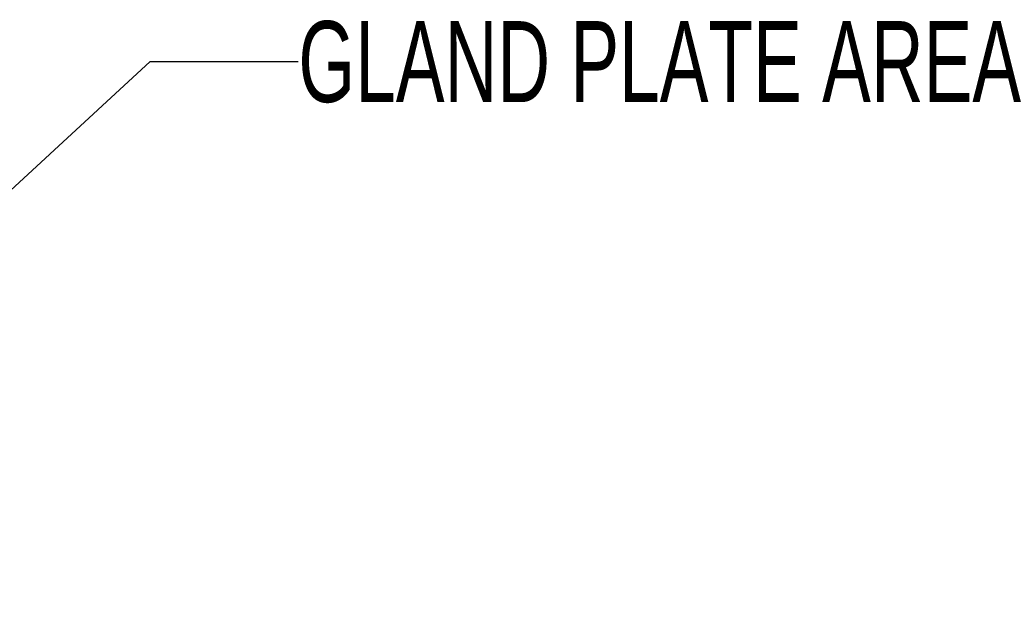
# Paper-space layout 'SUBMITTAL_E3H_2_2' of a CAD drawing. Header units: millimetres. Extents: x 0 to 841, y 0 to 594.
# Tile 17 of 58: x 461 to 503, y 141 to 167. Entities that reach past the tile are written whole.
import ezdxf

# ---------------------------------------------------------------- set-up
doc = ezdxf.new("R2010")
doc.units = ezdxf.units.MM
doc.header["$LTSCALE"] = 46.255
doc.layers.get('0').update_dxf_attribs({"linetype": 'CONTINUOUS'})
doc.styles.get("Standard").update_dxf_attribs({"font": 'txt', "width": 0.725})
doc.dimstyles.get("Standard").update_dxf_attribs({"dimtxt": 3.5, "dimasz": 4.8, "dimexe": 3.2, "dimexo": 1.6, "dimtad": 0, "dimtih": 1, "dimtoh": 1, "dimdec": 1, "dimzin": 0, "dimdsep": 46, "dimtxsty": 'STANDARD', "dimblk": 'CLOSED', "dimblk1": 'CLOSED', "dimblk2": 'CLOSED', "dimcen": 0.09, "dimadec": 0, "dimazin": 0, "dimtol": 1, "dimtp": 0.4, "dimtm": 0.4, "dimtfac": 1, "dimtdec": 1, "dimtofl": 0, "dimtmove": 0, "dimatfit": 3, "dimldrblk": 'CLOSED', "dimfxl": 1, "dimtolj": 1, "dimtzin": 0, "dimarcsym": 0})

# ---------------------------------------------------------------- blocks, each defined once
blk = doc.blocks.new('_CLOSED')
at = {"color": 0, "linetype": 'BYBLOCK'}
for p, q in [((0, 0), (-1, 0.1667)), ((-1, 0.1667), (-1, -0.1667)), ((-1, -0.1667), (0, 0)), ((-1, 0), (0, 0))]:
    blk.add_line(p, q, dxfattribs=at)

psp = doc.layouts.new('SUBMITTAL_E3H_2_2')

# ---------------------------------------------------------------- texts
at = {"color": 2, "linetype": 'CONTINUOUS', "insert": (472.577, 167.228), "char_height": 3.5, "width": 40.6, "attachment_point": 1, "line_spacing_factor": 0.9}
psp.add_mtext('GLAND PLATE AREA', dxfattribs=at)

# ---------------------------------------------------------------- leaders
at = {"color": 2, "linetype": 'CONTINUOUS'}
psp.add_leader([(440.087, 141.412), (466.177, 165.478), (472.577, 165.478)], dimstyle='STANDARD', override={"dimtad": 0}, dxfattribs=at)

doc.saveas('drawing.dxf')
